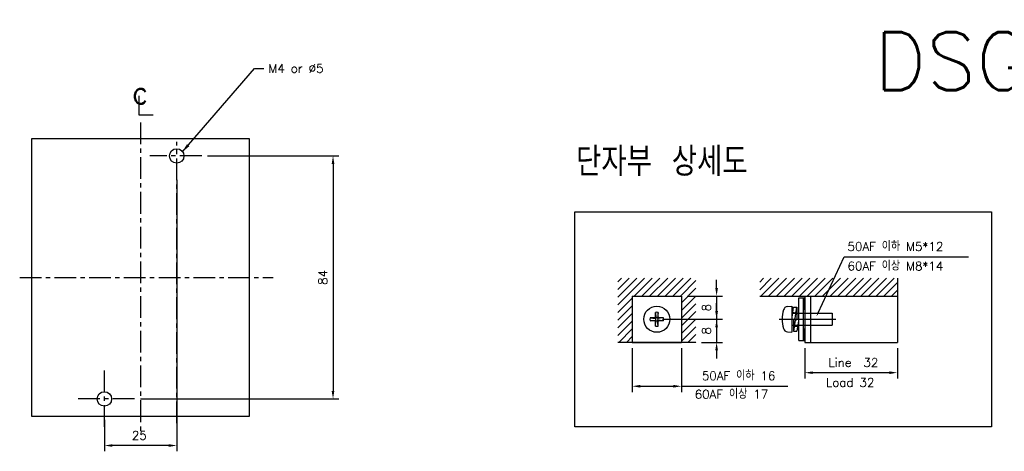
# Model space of a CAD drawing. Extents: x 2148 to 5199, y -907 to 1537.
# Tile 14 of 29: x 4622 to 4962, y 1109 to 1258. Entities that reach past the tile are written whole.
import ezdxf
from ezdxf import colors
from ezdxf.entities.mleader import LeaderData, LeaderLine
from ezdxf.math import Vec2, Vec3

# ---------------------------------------------------------------- set-up
doc = ezdxf.new("R2010")
doc.units = 0
doc.header["$LTSCALE"] = 3
doc.header["$MEASUREMENT"] = 0
for name, pattern in [('CENTER', [2, 1.25, -0.25, 0.25, -0.25]), ('HIDDEN', [0.375, 0.25, -0.125]), ('PHANTOMX2', [127, 63.5, -12.7, 12.7, -12.7, 12.7, -12.7])]:
    doc.linetypes.add(name, pattern=pattern)
doc.layers.get('0').update_dxf_attribs({"linetype": 'CONTINUOUS'})
doc.layers.get('Defpoints').update_dxf_attribs({"linetype": 'CONTINUOUS'})
for name, color, linetype in [('bo', 7, 'CONTINUOUS'), ('cen', 1, 'CENTER'), ('di', 3, 'CONTINUOUS'), ('DIM', 3, 'CONTINUOUS'), ('dwg', 7, 'CONTINUOUS'), ('HIDE', 2, 'HIDDEN'), ('NOTE', 4, 'CONTINUOUS'), ('ph', 6, 'PHANTOMX2')]:
    doc.layers.add(name, color=color, linetype=linetype)
doc.styles.add('K25', font='TXT', dxfattribs={"width": 0.9, "height": 2.5, "bigfont": 'TBHAN'})
doc.styles.add('KIM', font='ROMANS.shx', dxfattribs={"height": 5, "bigfont": 'GSG1.shx'})
doc.styles.get("Standard").update_dxf_attribs({"font": 'romans.shx', "height": 3, "bigfont": 'ghs.shx'})
doc.dimstyles.get("Standard").update_dxf_attribs({"dimtxt": 0.18, "dimasz": 0.18, "dimexe": 0.18, "dimexo": 0.0625, "dimgap": 0.09, "dimtad": 0, "dimtih": 1, "dimtoh": 1, "dimdec": 4, "dimzin": 0, "dimdsep": 46, "dimtxsty": 'Standard', "dimcen": 0.09, "dimadec": 0, "dimazin": 0, "dimtfac": 1, "dimtdec": 4, "dimtofl": 0, "dimtmove": 0, "dimatfit": 3, "dimfxl": 0, "dimtolj": 1, "dimtzin": 0, "dimarcsym": 0})
doc.dimstyles.new('STANDARD$0', dxfattribs={"dimtxt": 5, "dimasz": 5, "dimexe": 1, "dimexo": 2, "dimgap": 2, "dimtad": 1, "dimdec": 4, "dimzin": 12, "dimdsep": 46, "dimtxsty": 'KIM', "dimcen": -1, "dimdle": 0.1, "dimadec": 0, "dimazin": 0, "dimtfac": 1, "dimtdec": 4, "dimtmove": 0, "dimatfit": 3, "dimfxl": 0, "dimtolj": 1, "dimtzin": 0, "dimarcsym": 0})

# ---------------------------------------------------------------- blocks, each defined once
blk = doc.blocks.new('*D32')
at = {"layer": 'Defpoints', "color": 0}
for p in [(4676.16, 1204.98), (4651.16, 1121.98), (4651.16, 1111.12)]:
    blk.add_point(p, dxfattribs=at)
at = {"layer": 'di'}
for p, q in [((4676.16, 1202.98), (4676.16, 1109.12)), ((4651.16, 1119.98), (4651.16, 1109.12)), ((4673.36, 1111.12), (4653.96, 1111.12))]:
    blk.add_line(p, q, dxfattribs=at)
for points in [[(4653.96, 1111.58), (4653.96, 1110.65), (4651.16, 1111.12)], [(4673.36, 1111.58), (4673.36, 1110.65), (4676.16, 1111.12)]]:
    blk.add_solid(points, dxfattribs=at)
at = {"layer": 'di', "insert": (4663.23, 1114.62), "char_height": 3, "attachment_point": 5}
blk.add_mtext('\\A1;25', dxfattribs=at)
blk = doc.blocks.new('*D34')
at = {"layer": 'Defpoints', "color": 0}
for p in [(4684.78, 1211.2), (4661.59, 1127.2), (4730.14, 1127.2)]:
    blk.add_point(p, dxfattribs=at)
at = {"layer": 'di'}
for p, q in [((4686.78, 1211.2), (4732.14, 1211.2)), ((4730.14, 1208.4), (4730.14, 1130)), ((4663.59, 1127.2), (4732.14, 1127.2))]:
    blk.add_line(p, q, dxfattribs=at)
for points in [[(4729.67, 1208.4), (4730.6, 1208.4), (4730.14, 1211.2)], [(4729.67, 1130), (4730.6, 1130), (4730.14, 1127.2)]]:
    blk.add_solid(points, dxfattribs=at)
at = {"layer": 'di', "insert": (4726.64, 1169.2), "char_height": 3, "attachment_point": 5, "rotation": 90}
blk.add_mtext('\\A1;84', dxfattribs=at)
blk = doc.blocks.new('*D35')
at = {"layer": 'Defpoints', "color": 0}
for p in [(4833.46, 1146.76), (4850.46, 1146.76), (4850.46, 1131.6)]:
    blk.add_point(p, dxfattribs=at)
at = {"layer": 'di'}
for p, q in [((4833.46, 1144.76), (4833.46, 1129.6)), ((4850.46, 1144.76), (4850.46, 1129.6)), ((4836.26, 1131.6), (4847.66, 1131.6)), ((4850.46, 1131.6), (4887.17, 1131.6))]:
    blk.add_line(p, q, dxfattribs=at)
for points in [[(4836.26, 1132.07), (4836.26, 1131.13), (4833.46, 1131.6)], [(4847.66, 1132.07), (4847.66, 1131.13), (4850.46, 1131.6)]]:
    blk.add_solid(points, dxfattribs=at)
at = {"layer": 'di', "insert": (4870.22, 1135.2), "char_height": 3, "attachment_point": 5}
blk.add_mtext('\\A1;50AF 이하 16', dxfattribs=at)
blk = doc.blocks.new('*D36')
at = {"layer": 'Defpoints', "color": 0}
for p in [(4841.96, 1154.76), (4855.44, 1146.76), (4862.62, 1146.76)]:
    blk.add_point(p, dxfattribs=at)
at = {"layer": 'di'}
for p, q in [((4862.62, 1157.56), (4862.62, 1160.36)), ((4843.96, 1154.76), (4864.62, 1154.76)), ((4862.62, 1154.76), (4862.62, 1146.76)), ((4857.44, 1146.76), (4864.62, 1146.76)), ((4862.62, 1143.96), (4862.62, 1141.16))]:
    blk.add_line(p, q, dxfattribs=at)
for points in [[(4862.15, 1157.56), (4863.08, 1157.56), (4862.62, 1154.76)], [(4862.15, 1143.96), (4863.08, 1143.96), (4862.62, 1146.76)]]:
    blk.add_solid(points, dxfattribs=at)
at = {"layer": 'di', "insert": (4859.12, 1150.76), "char_height": 3, "attachment_point": 5, "rotation": 90}
blk.add_mtext('\\A1;8', dxfattribs=at)
blk = doc.blocks.new('*D37')
at = {"layer": 'Defpoints', "color": 0}
for p in [(4850.46, 1162.76), (4850.46, 1154.76), (4862.62, 1154.76)]:
    blk.add_point(p, dxfattribs=at)
at = {"layer": 'di'}
for p, q in [((4862.62, 1165.56), (4862.62, 1168.36)), ((4852.46, 1162.76), (4864.62, 1162.76)), ((4862.62, 1162.76), (4862.62, 1154.76)), ((4852.46, 1154.76), (4864.62, 1154.76)), ((4862.62, 1151.96), (4862.62, 1149.16))]:
    blk.add_line(p, q, dxfattribs=at)
for points in [[(4862.15, 1165.56), (4863.08, 1165.56), (4862.62, 1162.76)], [(4862.15, 1151.96), (4863.08, 1151.96), (4862.62, 1154.76)]]:
    blk.add_solid(points, dxfattribs=at)
at = {"layer": 'di', "insert": (4859.12, 1158.76), "char_height": 3, "attachment_point": 5, "rotation": 90}
blk.add_mtext('\\A1;8', dxfattribs=at)
blk = doc.blocks.new('bxx')
at = {"layer": 'bo', "linetype": 'Continuous'}
for p, q in [((681.63, -342.37), (682.83, -333.73)), ((682.83, -333.73), (685.23, -333.73)), ((684.03, -341.5), (685.23, -333.73)), ((684.67, -337.33), (685.23, -337.33)), ((685.23, -333.73), (685.23, -342.12)), ((681.63, -342.37), (684.03, -341.5)), ((682.83, -341.93), (682.83, -350.33)), ((684.03, -342.56), (682.83, -350.33)), ((682.83, -346.73), (683.39, -346.73)), ((684.03, -342.56), (686.43, -341.69)), ((686.43, -341.69), (685.23, -350.33)), ((682.83, -350.33), (685.23, -350.33))]:
    blk.add_line(p, q, dxfattribs=at)
at = {"layer": 'HIDE'}
for p, q in [((682.33, -337.33), (684.67, -337.33)), ((683.39, -346.73), (685.73, -346.73))]:
    blk.add_line(p, q, dxfattribs=at)
blk = doc.blocks.new('*D38')
at = {"layer": 'Defpoints', "color": 0}
for p in [(4893.05, 1146.76), (4925.05, 1146.76), (4893.05, 1136.29)]:
    blk.add_point(p, dxfattribs=at)
at = {"layer": 'di'}
for p, q in [((4893.05, 1144.76), (4893.05, 1134.29)), ((4925.05, 1144.76), (4925.05, 1134.29)), ((4922.25, 1136.29), (4895.85, 1136.29))]:
    blk.add_line(p, q, dxfattribs=at)
for points in [[(4895.85, 1136.75), (4895.85, 1135.82), (4893.05, 1136.29)], [(4922.25, 1136.75), (4922.25, 1135.82), (4925.05, 1136.29)]]:
    blk.add_solid(points, dxfattribs=at)
at = {"layer": 'di', "insert": (4909.85, 1139.79), "char_height": 3, "attachment_point": 5}
blk.add_mtext('\\A1;Line  32', dxfattribs=at)

msp = doc.modelspace()

# ---------------------------------------------------------------- hatches: boundary and pattern name
h = msp.add_hatch()
h.set_pattern_fill('ANSI31', color=256, scale=15, style=0)
h.set_pattern_definition([(45, (5521.7497, 254.0184), (-1.3258252, 1.3258252), [])])
h.paths.add_polyline_path([(4855.44, 1168.975), (4828.481, 1168.975), (4828.481, 1146.756), (4833.46, 1146.756), (4833.46, 1162.756), (4850.46, 1162.756), (4850.46, 1146.756), (4855.44, 1146.756)])
h = msp.add_hatch()
h.set_pattern_fill('ANSI31', color=256, scale=15, style=0)
h.set_pattern_definition([(45, (5525.7223, 254.0184), (-1.3258252, 1.3258252), [])])
h.paths.add_polyline_path([(4877.504, 1168.975), (4877.504, 1162.756), (4925.046, 1162.756), (4925.046, 1168.975)])

# ---------------------------------------------------------------- linework, layer by layer
for p, q in [((4925.046, 1168.975), (4925.046, 1146.756)), ((4833.46, 1162.756), (4833.46, 1146.756)), ((4833.46, 1162.756), (4850.46, 1162.756)), ((4850.46, 1162.756), (4850.46, 1146.756)), ((4877.504, 1162.756), (4925.046, 1162.756)), ((4890.998, 1147.406), (4890.998, 1162.106)), ((4890.998, 1162.106), (4892.598, 1162.106)), ((4892.598, 1147.406), (4892.598, 1162.106)), ((4892.598, 1162.106), (4892.898, 1162.106)), ((4892.898, 1162.106), (4892.898, 1158.406)), ((4893.046, 1162.756), (4893.046, 1146.756)), ((4895.046, 1162.756), (4895.046, 1146.756)), ((4841.46, 1157.104), (4841.671, 1155.239)), ((4841.46, 1155.59), (4841.46, 1157.104)), ((4842.46, 1157.104), (4842.25, 1155.239)), ((4842.46, 1155.59), (4842.46, 1157.104)), ((4842.46, 1155.59), (4842.46, 1156.433)), ((4887.105, 1159.128), (4888.567, 1159.256)), ((4888.567, 1159.256), (4888.567, 1150.256)), ((4888.867, 1156.856), (4902.567, 1156.856)), ((4902.567, 1156.856), (4902.567, 1152.656)), ((4841.127, 1155.256), (4839.613, 1155.256)), ((4839.613, 1154.256), (4841.478, 1154.467)), ((4841.127, 1154.256), (4839.613, 1154.256)), ((4841.127, 1154.256), (4839.613, 1154.256)), ((4839.624, 1155.256), (4841.478, 1155.046)), ((4841.46, 1152.409), (4841.671, 1154.274)), ((4841.46, 1152.409), (4841.46, 1153.923)), ((4842.46, 1152.409), (4842.25, 1154.274)), ((4843.948, 1155.256), (4842.443, 1155.046)), ((4843.948, 1154.256), (4842.443, 1154.467)), ((4842.46, 1152.409), (4842.46, 1153.923)), ((4844.308, 1155.256), (4842.794, 1155.256)), ((4844.308, 1155.256), (4842.794, 1155.256)), ((4844.308, 1154.256), (4842.794, 1154.256)), ((4887.105, 1150.384), (4888.567, 1150.256)), ((4888.867, 1152.656), (4902.567, 1152.656)), ((4892.598, 1151.406), (4892.598, 1151.406)), ((4892.898, 1147.406), (4892.898, 1151.106)), ((4855.44, 1146.756), (4828.481, 1146.756)), ((4833.46, 1146.756), (4850.46, 1146.756)), ((4890.998, 1147.406), (4892.598, 1147.406)), ((4892.598, 1147.406), (4892.898, 1147.406)), ((4893.046, 1146.756), (4925.046, 1146.756))]:
    msp.add_line(p, q)
msp.add_circle((4841.96, 1154.756), 4.5)
for centre, radius, start, end in [((4841.96, 1154.756), 2.4, 77.9753, 102.0247), ((4897.267, 1154.756), 12, 164.50603, 195.49397), ((4887.245, 1157.534), 1.6, 95, 164.50603), ((4888.867, 1157.156), 0.3, 180, 270), ((4892.598, 1158.406), 0.3, 270, 0), ((4841.96, 1154.756), 2.4, 167.9753, 192.0247), ((4841.127, 1155.59), 0.333, 270, 0), ((4841.127, 1153.923), 0.333, 0, 90), ((4841.96, 1154.756), 0.5, 143.94661, 216.05339), ((4841.507, 1155.21), 0.167, 260, 10), ((4841.507, 1154.303), 0.167, 350, 100), ((4841.96, 1154.756), 0.5, 53.94661, 126.05339), ((4841.96, 1154.756), 0.5, 233.94661, 306.05339), ((4842.414, 1155.21), 0.167, 170, 280), ((4842.414, 1154.303), 0.167, 80, 190), ((4841.96, 1154.756), 0.5, 323.94661, 36.05339), ((4842.794, 1155.59), 0.333, 180, 270), ((4842.794, 1153.923), 0.333, 90, 180), ((4841.96, 1154.756), 2.4, 347.9753, 12.0247), ((4841.96, 1154.756), 2.4, 257.9753, 282.0247), ((4887.245, 1151.978), 1.6, 195.49397, 265), ((4888.867, 1152.356), 0.3, 90, 180), ((4892.598, 1151.106), 0.3, 0, 90)]:
    msp.add_arc(centre, radius, start, end)
at = {"layer": 'cen', "ltscale": 2}
for p, q in [((4663.664, 1222.739), (4663.664, 1115.572)), ((4676.164, 1118.839), (4676.164, 1216.106)), ((4684.779, 1211.199), (4666.82, 1211.199)), ((4621.921, 1169.199), (4709.46, 1169.199)), ((4651.164, 1117.543), (4651.164, 1137.049)), ((4661.589, 1127.199), (4641.202, 1127.199))]:
    msp.add_line(p, q, dxfattribs=at)
at = {"layer": 'cen', "ltscale": 10}
msp.add_line((4884.253, 1154.756), (4903.763, 1154.756), dxfattribs=at)
at = {"layer": 'di'}
msp.add_lwpolyline([(4813.699, 1191.926), (4957.525, 1191.926), (4957.525, 1117.533), (4813.699, 1117.533)], close=True, dxfattribs=at)
at = {"layer": 'dwg', "color": 7}
for centre in [(4676.164, 1211.199), (4651.164, 1127.199)]:
    msp.add_circle(centre, 2.5, dxfattribs=at)
at = {"layer": 'NOTE'}
for p, q in [((4663.025, 1231.912), (4663.025, 1225.392)), ((4663.025, 1225.392), (4667.982, 1225.392))]:
    msp.add_line(p, q, dxfattribs=at)
at = {"layer": 'ph'}
for p, q in [((4626.164, 1121.199), (4626.164, 1217.199)), ((4626.164, 1217.199), (4701.164, 1217.199)), ((4701.164, 1217.199), (4701.164, 1121.199)), ((4701.164, 1121.199), (4626.164, 1121.199))]:
    msp.add_line(p, q, dxfattribs=at)

# ---------------------------------------------------------------- block references
at = {"xscale": 0.5, "yscale": 0.5, "zscale": 0.5}
msp.add_blockref('bxx', (4547.751, 1325.771), dxfattribs=at)

# ---------------------------------------------------------------- texts
at = {"layer": 'di', "insert": (4814.055, 1214.253), "char_height": 10, "width": 116.39597, "attachment_point": 1}
msp.add_mtext('{\\Fromans,hgs|c129;단자부 상세도}', dxfattribs=at)
at = {"layer": 'di', "char_height": 3, "attachment_point": 1}
for s, insert in [('50AF 이하 M5*12', (4907.827, 1181.391)), ('60AF 이상 M8*14', (4907.827, 1174.634)), ('\\A1;Load 32', (4900.379, 1134.394)), ('\\A1;60AF 이상 17', (4855.061, 1130.326))]:
    msp.add_mtext(s, dxfattribs=dict(at, insert=insert))
at = {"layer": 'DIM', "insert": (4917.027, 1487.345), "char_height": 20, "width": 782.77285, "attachment_point": 1}
msp.add_mtext('{\\Fromans,hgs|c129;D}EG 32,33BE\\PDSG 32,33BE\\PDEG 52,53BE\\PDSG 52,53BE\\PDEG 62,63BE\\PDSG 62,63BE\\PDEG 102,103BE\\PDSG 102,103BE', dxfattribs=at)
at = {"layer": 'DIM', "insert": (4707.828, 1242.943), "char_height": 3, "attachment_point": 1}
msp.add_mtext('M4 or %%C5', dxfattribs=at)
at = {"layer": 'NOTE', "style": 'K25', "width": 0.9}
msp.add_text('c', height=7.925, dxfattribs=at).set_placement((4660.809, 1229.142))

# ---------------------------------------------------------------- dimensions: what is measured, and where the dimension line sits
at = {"layer": 'di'}
dim = msp.add_linear_dim(base=(4730.138, 1127.199), p1=(4684.779, 1211.199), p2=(4661.589, 1127.199), angle=90, dimstyle='STANDARD$0', override={"dimtxt": 3, "dimasz": 2.8, "dimexe": 2, "dimdec": 2, "dimzin": 8, "dimtxsty": 'Standard', "dimcen": 0, "dimclrd": 256, "dimclre": 256, "dimclrt": 256, "dimadec": 2, "dimazin": 2, "dimtfac": 0.6, "dimtdec": 2, "dimtzin": 8, "dimlwd": 65535, "dimlwe": 65535, "dimarcsym": 1}, dxfattribs=at)
dim.commit()
dim.dimension.update_dxf_attribs({"geometry": '*D34', "text_midpoint": (4726.638, 1169.199)})
dim = msp.add_linear_dim(base=(4651.164, 1111.116), p1=(4676.164, 1204.981), p2=(4651.164, 1121.981), dimstyle='STANDARD$0', override={"dimtxt": 3, "dimasz": 2.8, "dimexe": 2, "dimdec": 2, "dimzin": 8, "dimtxsty": 'Standard', "dimcen": 0, "dimclrd": 256, "dimclre": 256, "dimclrt": 256, "dimadec": 2, "dimazin": 2, "dimtfac": 0.6, "dimtdec": 2, "dimtzin": 8, "dimlwd": 65535, "dimlwe": 65535, "dimarcsym": 1}, dxfattribs=at)
dim.commit()
dim.dimension.update_dxf_attribs({"geometry": '*D32', "text_midpoint": (4663.233, 1111.116), "dimtype": 160})
for base, p1, p2, picture, middle in [((4862.617, 1154.756), (4850.46, 1162.756), (4850.46, 1154.756), '*D37', (4862.617, 1158.756)), ((4862.617, 1146.756), (4841.96, 1154.756), (4855.44, 1146.756), '*D36', (4862.617, 1150.756))]:
    dim = msp.add_linear_dim(base=base, p1=p1, p2=p2, angle=90, dimstyle='STANDARD$0', override={"dimtxt": 3, "dimasz": 2.8, "dimexe": 2, "dimdec": 2, "dimzin": 8, "dimtxsty": 'Standard', "dimcen": 0, "dimclrd": 256, "dimclre": 256, "dimclrt": 256, "dimadec": 2, "dimazin": 2, "dimtfac": 0.6, "dimtdec": 2, "dimtzin": 8, "dimlwd": 65535, "dimlwe": 65535, "dimarcsym": 1}, dxfattribs=at)
    dim.commit()
    dim.dimension.update_dxf_attribs({"geometry": picture, "text_midpoint": middle, "dimtype": 160})
for base, p1, p2, text, picture, middle in [((4850.46, 1131.599), (4833.46, 1146.756), (4850.46, 1146.756), '50AF 이하 16', '*D35', (4870.217, 1131.599)), ((4893.046, 1136.286), (4925.046, 1146.756), (4893.046, 1146.756), 'Line  32', '*D38', (4909.848, 1136.286))]:
    dim = msp.add_linear_dim(base=base, p1=p1, p2=p2, text=text, dimstyle='STANDARD$0', override={"dimtxt": 3, "dimasz": 2.8, "dimexe": 2, "dimdec": 2, "dimzin": 8, "dimtxsty": 'Standard', "dimcen": 0, "dimclrd": 256, "dimclre": 256, "dimclrt": 256, "dimadec": 2, "dimazin": 2, "dimtfac": 0.6, "dimtdec": 2, "dimtzin": 8, "dimlwd": 65535, "dimlwe": 65535, "dimarcsym": 1}, dxfattribs=at)
    dim.commit()
    dim.dimension.update_dxf_attribs({"geometry": picture, "text_midpoint": middle, "dimtype": 160})

# ---------------------------------------------------------------- leaders
ml = msp.add_multileader_mtext('Standard', dxfattribs=at)
ml.set_content(' ', color=256)
ml.set_leader_properties()
ml.build(insert=Vec2(0, 0))
ml.multileader.update_dxf_attribs({"text_right_attachment_type": 6, "dogleg_length": 0.36, "arrow_head_size": 1.44})
ctx = ml.context
ctx.base_point, ctx.char_height, ctx.arrow_head_size, ctx.landing_gap_size, ctx.plane_origin = Vec3(4949.575, 1176.368), 1.44, 1.44, 0.72, Vec3(4900.005, 1165.499)
ctx.right_attachment = 6
notes = []
notes.append((ctx, [(0, (1, 1, 0), (4906.626, 1176.368), (1, 0), 42.949, [(0, [(4897.072, 1155.645)], 0, [])])]))
ctx.mtext.insert, ctx.mtext.flow_direction = Vec3(4950.295, 1177.088), 5
at = {"layer": 'DIM', "annotation_type": 0, "has_hookline": 1, "hookline_direction": 0, "text_width": 21.429}
msp.add_leader([(4678.009, 1212.487), (4703.028, 1241.443), (4706.228, 1241.443)], dimstyle='Standard', override={"dimscale": 1.6, "dimtxt": 2, "dimasz": 2, "dimexe": 1, "dimexo": 1, "dimgap": 1, "dimtad": 0, "dimtih": 0, "dimtoh": 0, "dimdec": 1, "dimzin": 8, "dimcen": 0, "dimadec": 2, "dimazin": 2, "dimtm": 0.1, "dimtfac": 0.6, "dimtdec": 1, "dimtofl": 1}, dxfattribs=at)
for ctx, leaders in notes:
    for number, flags, end, landing, length, lines in leaders:
        leader = LeaderData()
        leader.index, (leader.has_last_leader_line, leader.has_dogleg_vector, leader.attachment_direction) = number, flags
        leader.last_leader_point, leader.dogleg_vector, leader.dogleg_length = Vec3(end), Vec3(landing), length
        for number, points, colour, breaks in lines:
            line = LeaderLine()
            line.index, line.vertices, line.color, line.breaks = number, Vec3.list(points), colors.encode_raw_color(colour), breaks
            leader.lines.append(line)
        ctx.leaders.append(leader)

doc.saveas('drawing.dxf')
